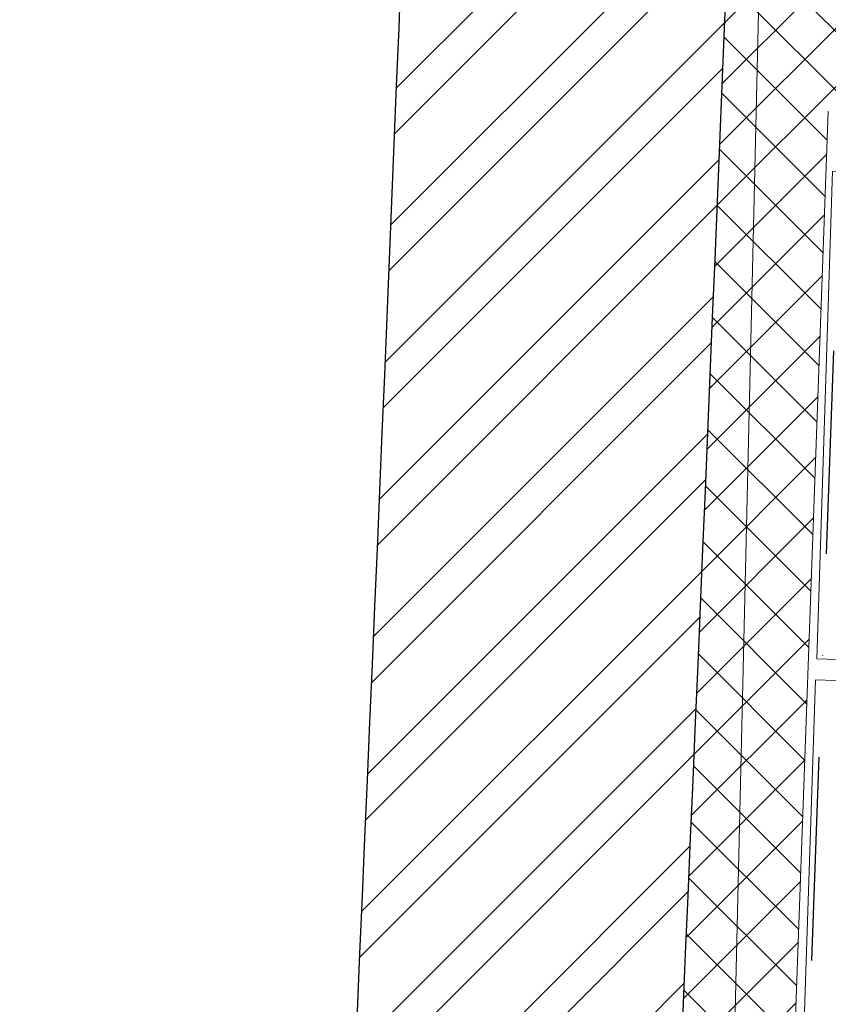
# Model space of a CAD drawing. Header units: millimetres. Extents: x 297264 to 416219, y -77299 to -23696.
# Tile 25 of 187: x 298374 to 298871, y -27998 to -27393. Entities that reach past the tile are written whole.
import ezdxf

# ---------------------------------------------------------------- set-up
doc = ezdxf.new("R2010")
doc.units = ezdxf.units.MM
doc.header["$LTSCALE"] = 2.5
doc.linetypes.add('DASHDOTX2', pattern=[2, 1, -0.5, 0, -0.5])
for name, color, linetype, lineweight in [('CKD Equipments', 252, 'Continuous', 0), ('ELEVATION 1', 143, 'Continuous', 18), ('HATCH LIGHT', 250, 'Continuous', 0), ('WALL', 132, 'Continuous', 25)]:
    doc.layers.add(name, color=color, linetype=linetype, lineweight=lineweight)
doc.layers.add('CKD-Hood', color=1, linetype='Continuous')

msp = doc.modelspace()

# ---------------------------------------------------------------- hatches: boundary and pattern name
at = {"layer": 'HATCH LIGHT', "true_color": 0x636466}
h = msp.add_hatch(dxfattribs=at)
h.set_pattern_fill('ANSI32', color=251, scale=6)
h.set_pattern_definition([(45, (233893.3520612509, -46725.02572774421), (-40.41115254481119, 40.41115254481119), []), (45, (233920.2928412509, -46725.02572774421), (-40.41115254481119, 40.41115254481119), [])])
h.paths.add_polyline_path([(311036.1927369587, -32589.97445290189), (310842.2482874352, -32638.81655051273), (311023.7910155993, -33359.69440875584), (298471.1411809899, -33359.58488732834, -0.0002631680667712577), (298456.6141458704, -33559.58476056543), (311280.4033349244, -33559.69664779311)])
h.paths.add_polyline_path([(298885.0861585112, -25157.05522880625), (298685.0027291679, -25157.05522880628, -0.01197232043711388), (298203.7849848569, -34256.03179570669), (298404.3753498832, -34256.03179570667, 0.01195971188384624)])
h.paths.add_polyline_path([(298868.7114858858, -25697.60409340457), (308547.6535981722, -26046.56270283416, 0.003501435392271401), (309041.7246922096, -26800.64148205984), (309209.3489417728, -26691.52636838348), (308659.2385924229, -25850.45577696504), (298874.9461340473, -25497.69893113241, -0.0002624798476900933)])
h = msp.add_hatch(dxfattribs=at)
h.set_pattern_fill('ANSI37', color=251, scale=8)
h.set_pattern_definition([(45, (233893.3520612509, -46725.02572774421), (-17.96051224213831, 17.96051224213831), []), (135, (233893.3520612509, -46725.02572774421), (-17.96051224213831, -17.9605122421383), [])])
edge = h.paths.add_edge_path()
edge.add_line((301662.2519426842, -25798.32067811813), (298868.7114858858, -25697.60409340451))
edge.add_arc((108471.3556387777, -19659.43587777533), 190493.0775355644, 356.573536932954, 358.1835585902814, ccw=False)
edge.add_line((298623.8943679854, -31044.7160152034), (301473.1089234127, -31044.74087449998))
edge.add_line((301473.1089234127, -31044.74087449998), (301599.6137674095, -27535.69369794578))
edge.add_line((301599.6137674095, -27535.69369794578), (301499.67869644, -27532.09070053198))
edge.add_line((301499.67869644, -27532.09070053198), (301470.4257219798, -28343.52252291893))
edge.add_line((301470.4257219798, -28343.52252291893), (301470.432019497, -28343.52274996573))
edge.add_line((301470.432019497, -28343.52274996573), (301405.578066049, -30142.35402741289))
edge.add_line((301405.578066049, -30142.35402741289), (301376.6490826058, -30944.74003288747))
edge.add_line((301376.6490826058, -30944.74003288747), (298744.941420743, -30944.71707133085))
edge.add_line((298744.941420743, -30944.71707133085), (298870.963632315, -27449.28335022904))
edge.add_line((298870.963632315, -27449.28335022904), (299870.3143420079, -27485.31332436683))
edge.add_line((299870.3143420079, -27485.31332436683), (299911.7088037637, -27486.80573466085))
edge.add_line((299911.7088037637, -27486.80573466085), (299915.3118011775, -27386.87066369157))
edge.add_line((299915.3118011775, -27386.87066369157), (298874.5666297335, -27349.34827915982))
edge.add_line((298874.5666297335, -27349.34827915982), (298930.4748316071, -25799.89520856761))
edge.add_line((298930.4748316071, -25799.89520856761), (300429.5008961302, -25853.94016977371))
edge.add_line((300429.5008961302, -25853.94016977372), (300418.6919038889, -26153.74538268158))
edge.add_line((300418.6919038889, -26153.74538268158), (300395.2869432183, -26801.70399989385))
edge.add_line((300395.2869432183, -26801.70399989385), (300392.6450472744, -26874.8608423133))
edge.add_line((300392.6450472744, -26874.8608423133), (300492.5816686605, -26878.4659484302))
edge.add_line((300492.5816686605, -26878.4659484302), (300529.3826433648, -25857.54187831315))
edge.add_line((300529.3826433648, -25857.54187831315), (301558.7138743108, -25894.65275167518))
edge.add_line((301558.7138743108, -25894.65275167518), (301532.1056354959, -26632.67610625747))
edge.add_line((301532.1056354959, -26632.67610625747), (301632.0407064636, -26636.27910367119))
edge.add_line((301632.0407064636, -26636.27910367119), (301662.2519426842, -25798.32067811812))

# ---------------------------------------------------------------- linework, layer by layer
at = {"layer": 'CKD Equipments'}
for points in [[(298744.941420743, -30944.71707133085), (301376.6490826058, -30944.74003288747), (301500.381380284, -27512.60336527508), (304389.5911995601, -27597.75499626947), (303849.3808553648, -28219.03703777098), (304695.2144969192, -29146.35153540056), (306875.0771692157, -29317.66594898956), (308002.6292319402, -28450.96298617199), (308367.0577524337, -26140.1165828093), (298864.4006228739, -25832.03748928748), (298744.941420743, -30944.71707133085)], [(298873.4662977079, -27486.31319474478), (298863.9505074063, -27786.16223965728), (299668.5454445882, -27811.69627696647), (299678.0612348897, -27511.84723205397), (298873.4662977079, -27486.31319474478)]]:
    msp.add_lwpolyline(points, dxfattribs=at)
at = {"layer": 'CKD Equipments', "elevation": 889.9999999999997}
msp.add_lwpolyline([(298803.5030865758, -29597.97521787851), (298863.0918581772, -27798.96182762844), (299662.653364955, -27825.44572611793), (299603.0645933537, -29624.459116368), (298803.5030865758, -29597.97521787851)], dxfattribs=at)
at = {"layer": 'CKD-Hood', "linetype": 'DASHDOTX2', "ltscale": 50, "elevation": 889.9999999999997}
msp.add_lwpolyline([(298874.1646692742, -27596.68600689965), (298780.4867365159, -30194.99785210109), (299779.8374462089, -30231.02782623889), (299873.5153789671, -27632.71598103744)], close=True, dxfattribs=at)
at = {"layer": 'ELEVATION 1'}
msp.add_line((298744.941420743, -30944.71707133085), (298870.9636323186, -27449.28335012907), dxfattribs=at)
at = {"layer": 'WALL'}
for radius, start, end in [(190293.077535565, 355.6007561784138, 358.3444788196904), (190493.077535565, 355.6053840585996, 358.3462138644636)]:
    msp.add_arc((108471.3556387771, -19659.43587777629), radius, start, end, dxfattribs=at)

doc.saveas('drawing.dxf')
